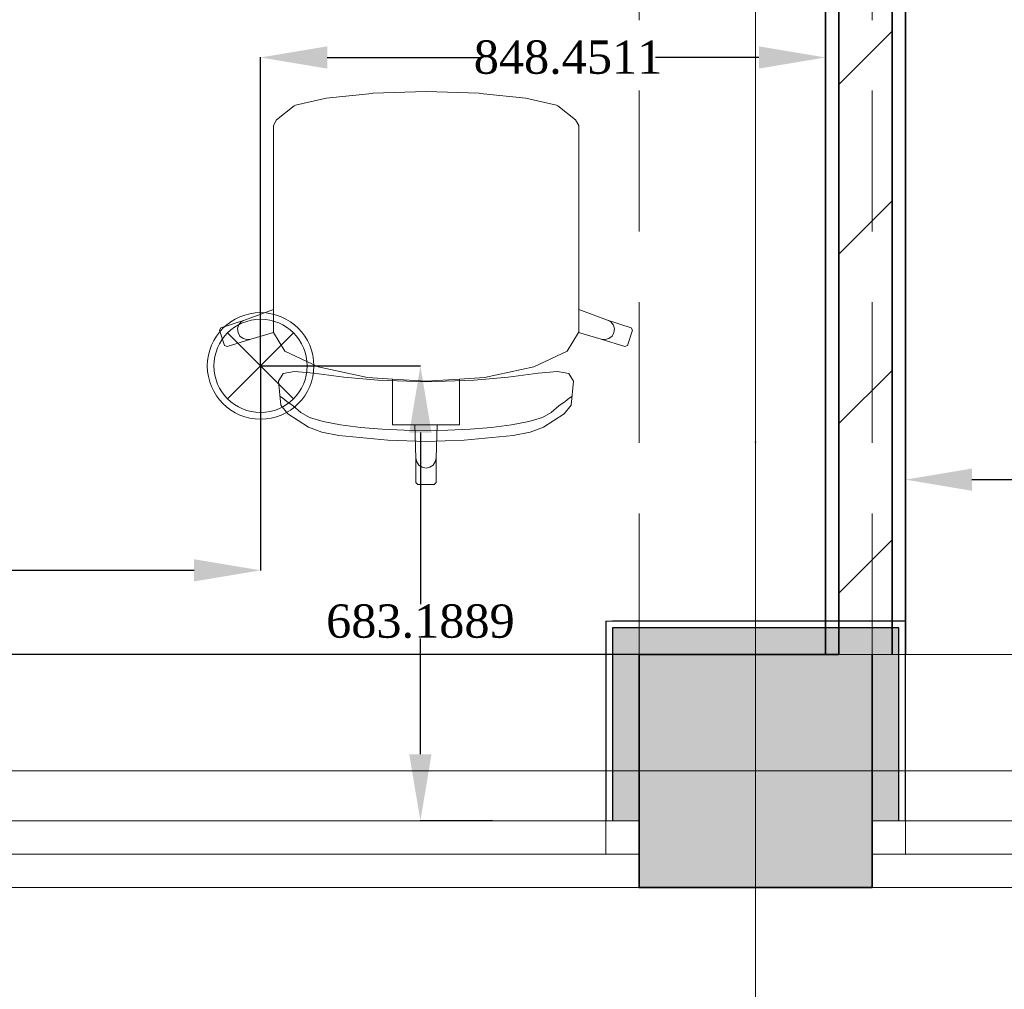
# Model space of a CAD drawing. Header units: inches. Extents: x -78787 to 29484, y -9517 to 23232.
# Tile 58 of 256: x -4774 to -3296, y -6684 to -5229. Entities that reach past the tile are written whole.
import ezdxf
from ezdxf.enums import TextEntityAlignment as Align

# ---------------------------------------------------------------- set-up
doc = ezdxf.new("R2010")
doc.units = ezdxf.units.IN
doc.header["$MEASUREMENT"] = 0
doc.linetypes.add('Dot & Dashed', pattern=[670.277762, 317.5, -176.388889, 0, -176.388874])
doc.linetypes.add('Hidden', pattern=[317.5, 211.666667, -105.833333])
for name, color, linetype in [('- განათება', 7, 'Continuous'), ('- საშტეფცელო როზეტები', 7, 'Continuous'), ('New_Structural - Bearing', 7, 'Continuous'), ('Structural - Bearing', 7, 'Continuous'), ('Structural - Grid', 7, 'Continuous')]:
    doc.layers.add(name, color=color, linetype=linetype)
for name, color, linetype, lineweight in [('Archicad Windows_Pen_No__1', 7, 'Continuous', 13), ('New_2D Drafting - General_Pen_No__2', 8, 'Continuous', 15), ('New_Interior - Furniture _Pen_No__1', 7, 'Continuous', 13), ('New_Structural - Bearing_Pen_No__1', 7, 'Continuous', 13), ('New_Structural - Bearing_Pen_No__6', 5, 'Continuous', 35), ('Structural - Bearing_Pen_No__1', 7, 'Continuous', 13), ('Structural - Bearing_Pen_No__20', 1, 'Continuous', 0), ('Structural - Bearing_Pen_No__27', 7, 'Continuous', 35)]:
    doc.layers.add(name, color=color, linetype=linetype, lineweight=lineweight)
for name, color, linetype, lineweight, true_color in [('New_Interior - Lamp_Pen_No__77', 7, 'Continuous', 20, 0xffeb28), ('New_Structural - Bearing_Pen_No__255', 7, 'Continuous', 13, 0xe8e8e8), ('New_Structural - Bearing_Pen_No__5', 7, 'Continuous', 25, 0x40a5ff), ('New_Structural - Bearing_Pen_No__57', 7, 'Continuous', 25, 0xdcd214), ('Structural - Bearing_Pen_No__102', 7, 'Continuous', 13, 0xcccccc), ('Structural - Bearing_Pen_No__161', 7, 'Continuous', 13, 0x6a6a6a), ('Structural - Bearing_Pen_No__28', 7, 'Continuous', 35, 0xa80f02), ('Structural - Grid_Pen_No__81', 7, 'Continuous', 20, 0x6a6a6a)]:
    doc.layers.add(name, color=color, linetype=linetype, lineweight=lineweight, true_color=true_color)
doc.styles.add('GENERATED_STYLE_2', font='txt')
doc.styles.get("Standard").update_dxf_attribs({"font": 'arial.ttf'})
doc.dimstyles.get("Standard").update_dxf_attribs({"dimtxt": 0.18, "dimasz": 0.18, "dimexe": 0.18, "dimexo": 0.0625, "dimgap": 0.09, "dimtad": 0, "dimtih": 1, "dimtoh": 1, "dimdec": 4, "dimzin": 0, "dimdsep": 46, "dimtxsty": 'Standard', "dimcen": 0.09, "dimadec": 0, "dimazin": 0, "dimtfac": 1, "dimtdec": 4, "dimtofl": 0, "dimtmove": 0, "dimatfit": 3, "dimfxl": 1, "dimtolj": 1, "dimtzin": 0, "dimarcsym": 0})

# ---------------------------------------------------------------- blocks, each defined once
blk = doc.blocks.new('Slab_1', base_point=(-47183.8, 14488))
at = {"layer": 'Structural - Bearing_Pen_No__1', "color": 7, "linetype": 'Continuous', "lineweight": 13, "flags": 128}
blk.add_lwpolyline([(-47183.8, 14488), (1166.2, 14488), (1166.2, 32488), (-317.2, 32488), (-317.2, 39238), (-26465.1, 39238), (-29183.8, 32838), (-47183.8, 32838)], close=True, dxfattribs=at)
blk = doc.blocks.new('Horizontal Multi-Sash Window')
at = {"layer": 'Archicad Windows_Pen_No__1', "color": 7, "linetype": 'Continuous', "lineweight": 13}
for p, q in [((-2825, 0), (2825, 0)), ((-2825, 0), (-2775, 0)), ((-2825, 0), (-2825, -50)), ((-2825, 0), (-2825, -50)), ((-2775, 0), (-2775, -50)), ((-2775, 0), (-991.7, 0)), ((991.7, 0), (2775, 0)), ((2775, -50), (2775, 0)), ((2775, 0), (2825, 0)), ((2825, 0), (2825, -50)), ((2825, 0), (2825, -50)), ((-2775, -50), (-2825, -50)), ((-2825, -50), (-2825, -100)), ((-991.7, -50), (-2775, -50)), ((2775, -50), (991.7, -50)), ((2825, -50), (2775, -50)), ((2825, -50), (2825, -100)), ((-2825, -100), (2825, -100))]:
    blk.add_line(p, q, dxfattribs=at)
blk = doc.blocks.new('Wall_5', base_point=(1166.2, 14488))
at = {"layer": 'Structural - Bearing_Pen_No__27', "color": 7, "linetype": 'Continuous', "lineweight": 35}
for p, q in [((-29183.8, 14588), (-29183.8, 14538)), ((-28833.8, 14588), (-28833.8, 14538)), ((-29183.8, 14538), (-29183.8, 14488)), ((-28833.8, 14538), (-28833.8, 14488))]:
    blk.add_line(p, q, dxfattribs=at)
at = {"layer": 'Archicad Windows_Pen_No__1', "color": 7, "linetype": 'Continuous', "lineweight": 13, "zscale": 1000}
for p in [(-32008.8, 14588), (-26008.8, 14588)]:
    blk.add_blockref('Horizontal Multi-Sash Window', p, dxfattribs=at)
blk = doc.blocks.new('Wall_32', base_point=(-28783.8, 14838))
at = {"layer": 'New_Structural - Bearing_Pen_No__57', "linetype": 'Continuous', "lineweight": 25, "true_color": 0xdcd214}
h = blk.add_hatch(dxfattribs=at)
h.set_pattern_fill('MASONRY_BLOCK', color=52, style=0, pattern_type=2)
h.set_pattern_definition([(45, (0, 0), (-127.2792, 127.2792), [])])
h.paths.add_polyline_path([(-28883.8, 19793), (-28883.8, 14838), (-28803.8, 14838), (-28803.8, 19793)])
at = {"layer": 'New_Structural - Bearing_Pen_No__1', "color": 7, "linetype": 'Continuous', "lineweight": 13, "flags": 128}
for points in [[(-28803.8, 14838), (-28883.8, 14838)], [(-28783.8, 14838), (-28803.8, 14838)]]:
    blk.add_lwpolyline(points, dxfattribs=at)
at = {"layer": 'New_Structural - Bearing_Pen_No__6', "color": 5, "linetype": 'Continuous', "lineweight": 35}
for p, q in [((-28883.8, 19793), (-28883.8, 14838)), ((-28803.8, 14838), (-28803.8, 19793))]:
    blk.add_line(p, q, dxfattribs=at)
at = {"layer": 'New_Structural - Bearing_Pen_No__6', "color": 5, "linetype": 'Continuous', "lineweight": 35, "flags": 128}
for points in [[(-28903.8, 19773), (-28903.8, 14838)], [(-28783.8, 14838), (-28783.8, 18340.3)]]:
    blk.add_lwpolyline(points, dxfattribs=at)
blk = doc.blocks.new('Wall_123', base_point=(-29183.8, 14488))
at = {"layer": 'New_Structural - Bearing_Pen_No__255', "linetype": 'Continuous', "lineweight": 13, "true_color": 0xe8e8e8}
for points in [[(-29223.8, 14878), (-29183.8, 14838), (-29183.8, 14878)], [(-29223.8, 14838), (-29183.8, 14838), (-29223.8, 14878)], [(-29223.8, 14838), (-29223.8, 14588), (-29183.8, 14588), (-29183.8, 14838)]]:
    blk.add_hatch(color=254, dxfattribs=at).paths.add_polyline_path(points)
at = {"layer": 'New_Structural - Bearing_Pen_No__1', "color": 7, "linetype": 'Continuous', "lineweight": 13, "flags": 128}
for points in [[(-29233.8, 14888), (-29223.8, 14888)], [(-29223.8, 14588), (-29233.8, 14588)], [(-29183.8, 14588), (-29223.8, 14588)]]:
    blk.add_lwpolyline(points, dxfattribs=at)
at = {"layer": 'New_Structural - Bearing_Pen_No__5', "color": 161, "linetype": 'Continuous', "lineweight": 25, "true_color": 0x40a5ff}
for p, q in [((-29183.8, 14878), (-29223.8, 14878)), ((-29223.8, 14878), (-29223.8, 14838)), ((-29223.8, 14838), (-29223.8, 14588))]:
    blk.add_line(p, q, dxfattribs=at)
at = {"layer": 'New_Structural - Bearing_Pen_No__5', "color": 161, "linetype": 'Continuous', "lineweight": 25, "true_color": 0x40a5ff, "flags": 128}
blk.add_lwpolyline([(-29233.8, 14888), (-29233.8, 14588)], dxfattribs=at)
blk = doc.blocks.new('Wall_124', base_point=(-29183.8, 14838))
at = {"layer": 'New_Structural - Bearing_Pen_No__255', "linetype": 'Continuous', "lineweight": 13, "true_color": 0xe8e8e8}
for points in [[(-28833.8, 14878), (-29183.8, 14878), (-29183.8, 14838), (-28833.8, 14838)], [(-28833.8, 14838), (-28793.8, 14838), (-28793.8, 14878)], [(-28833.8, 14878), (-28833.8, 14838), (-28793.8, 14878)]]:
    blk.add_hatch(color=254, dxfattribs=at).paths.add_polyline_path(points)
at = {"layer": 'New_Structural - Bearing_Pen_No__1', "color": 7, "linetype": 'Continuous', "lineweight": 13, "flags": 128}
blk.add_lwpolyline([(-28783.8, 14888), (-28783.8, 14878)], dxfattribs=at)
at = {"layer": 'New_Structural - Bearing_Pen_No__5', "color": 161, "linetype": 'Continuous', "lineweight": 25, "true_color": 0x40a5ff}
for p, q in [((-29183.8, 14878), (-29223.8, 14878)), ((-28833.8, 14878), (-29183.8, 14878)), ((-28793.8, 14878), (-28833.8, 14878)), ((-28793.8, 14838), (-28793.8, 14878))]:
    blk.add_line(p, q, dxfattribs=at)
at = {"layer": 'New_Structural - Bearing_Pen_No__5', "color": 161, "linetype": 'Continuous', "lineweight": 25, "true_color": 0x40a5ff, "flags": 128}
blk.add_lwpolyline([(-28783.8, 14888), (-29223.8, 14888)], dxfattribs=at)
blk = doc.blocks.new('Wall_125', base_point=(-28833.8, 14838))
at = {"layer": 'New_Structural - Bearing_Pen_No__255', "linetype": 'Continuous', "lineweight": 13, "true_color": 0xe8e8e8}
blk.add_hatch(color=254, dxfattribs=at).paths.add_polyline_path([(-28833.8, 14838), (-28833.8, 14588), (-28793.8, 14588), (-28793.8, 14838)])
at = {"layer": 'New_Structural - Bearing_Pen_No__1', "color": 7, "linetype": 'Continuous', "lineweight": 13, "flags": 128}
for points in [[(-28833.8, 14588), (-28793.8, 14588)], [(-28793.8, 14588), (-28783.8, 14588)]]:
    blk.add_lwpolyline(points, dxfattribs=at)
at = {"layer": 'New_Structural - Bearing_Pen_No__5', "color": 161, "linetype": 'Continuous', "lineweight": 25, "true_color": 0x40a5ff}
for p, q in [((-28793.8, 14838), (-28793.8, 14878)), ((-28793.8, 14588), (-28793.8, 14838))]:
    blk.add_line(p, q, dxfattribs=at)
at = {"layer": 'New_Structural - Bearing_Pen_No__5', "color": 161, "linetype": 'Continuous', "lineweight": 25, "true_color": 0x40a5ff, "flags": 128}
blk.add_lwpolyline([(-28783.8, 14588), (-28783.8, 14878)], dxfattribs=at)
blk = doc.blocks.new('Column_15', base_point=(-29008.8, 14663))
at = {"layer": 'Structural - Bearing_Pen_No__161', "linetype": 'Continuous', "lineweight": 0, "true_color": 0x6a6a6a}
blk.add_hatch(color=251, dxfattribs=at).paths.add_polyline_path([(-29183.8, 14838), (-29183.8, 14488), (-28833.8, 14488), (-28833.8, 14838), (-28883.8, 14838)])
at = {"layer": 'Structural - Bearing_Pen_No__20', "color": 1, "linetype": 'Continuous', "lineweight": 0}
for p, q in [((-29008.8, 14743), (-29008.8, 14918)), ((-29088.8, 14663), (-29263.8, 14663)), ((-28928.8, 14663), (-28753.8, 14663)), ((-29008.8, 14583), (-29008.8, 14408))]:
    blk.add_line(p, q, dxfattribs=at)
blk.add_point((-29008.8, 14663), dxfattribs=at)
at = {"layer": 'Structural - Bearing_Pen_No__28', "color": 14, "linetype": 'Continuous', "lineweight": 35, "true_color": 0xa80f02, "flags": 128}
blk.add_lwpolyline([(-28883.8, 14838), (-29183.8, 14838), (-29183.8, 14488), (-28833.8, 14488), (-28833.8, 14838)], dxfattribs=at)
blk = doc.blocks.new('Standard grid marker')
at = {"layer": 'Structural - Grid_Pen_No__81', "color": 251, "linetype": 'Continuous', "lineweight": 20, "true_color": 0x6a6a6a}
blk.add_line((1000, 0), (51328.1, 0), dxfattribs=at)
at = {"layer": 'Structural - Grid_Pen_No__81', "color": 251, "lineweight": 20, "true_color": 0x6a6a6a, "style": 'GENERATED_STYLE_2'}
for tag, p in [('AC_MarkerText_1_0', (-100, -144)), ('AC_MarkerText_1_1', (52428.1, -144))]:
    blk.add_attdef(tag, text='', height=100, rotation=180, dxfattribs=at).set_placement(p, align=Align.TOP_CENTER)
blk = doc.blocks.new('Standard grid marker_2')
at = {"layer": 'Structural - Grid_Pen_No__81', "color": 251, "linetype": 'Continuous', "lineweight": 20, "true_color": 0x6a6a6a}
blk.add_line((1000, 0), (27734.9, 0), dxfattribs=at)
at = {"layer": 'Structural - Grid_Pen_No__81', "color": 251, "lineweight": 20, "true_color": 0x6a6a6a, "style": 'GENERATED_STYLE_2'}
for tag, p in [('AC_MarkerText_1_0', (-1.5, -46.7)), ('AC_MarkerText_1_1', (28933.4, -46.7))]:
    blk.add_attdef(tag, text='', height=100, rotation=270, dxfattribs=at).set_placement(p, align=Align.TOP_CENTER)
blk = doc.blocks.new('Office Workstation Solo_2')
at = {"layer": 'New_Interior - Furniture _Pen_No__1', "color": 7, "linetype": 'Continuous', "lineweight": 13}
for p, q in [((-700, -220), (-700, -200)), ((-700, -200), (-500, -200)), ((-633.3, -220), (-633.3, -200)), ((-566.7, -220), (-566.7, -200)), ((-500, -200), (-500, -220)), ((-800, -250), (-740, -220)), ((-460, -220), (-740, -220)), ((-500, -220), (-700, -220)), ((-400, -250), (-460, -220)), ((-800, -280), (-800, -250)), ((-800, -250), (-400, -250)), ((-400, -250), (-400, -280)), ((-400, -280), (-800, -280)), ((-700, -330), (-700, -280)), ((-700, -280), (-500, -280)), ((-500, -280), (-500, -330)), ((-500, -330), (-700, -330)), ((-737.1, -438.5), (-737.1, -419.1)), ((-737.1, -419.1), (-678.3, -419.1)), ((-717.5, -438.5), (-717.5, -419.1)), ((-697.9, -438.5), (-697.9, -419.1)), ((-678.3, -419.1), (-678.3, -438.5)), ((-668.5, -438.5), (-668.5, -419.1)), ((-668.5, -419.1), (-590.2, -419.1)), ((-649, -438.5), (-649, -419.1)), ((-629.4, -438.5), (-629.4, -419.1)), ((-609.8, -438.5), (-609.8, -419.1)), ((-590.2, -419.1), (-590.2, -438.5)), ((-580.4, -438.5), (-580.4, -419.1)), ((-580.4, -419.1), (-502.1, -419.1)), ((-560.8, -438.5), (-560.8, -419.1)), ((-541.2, -438.5), (-541.2, -419.1)), ((-521.7, -438.5), (-521.7, -419.1)), ((-502.1, -419.1), (-502.1, -438.5)), ((-492.3, -438.5), (-492.3, -419.1)), ((-492.3, -419.1), (-414, -419.1)), ((-472.7, -438.5), (-472.7, -419.1)), ((-453.1, -438.5), (-453.1, -419.1)), ((-433.5, -438.5), (-433.5, -419.1)), ((-414, -419.1), (-414, -438.5)), ((-394.4, -438.5), (-394.4, -419.1)), ((-394.4, -419.1), (-374.8, -419.1)), ((-374.8, -419.1), (-374.8, -438.5)), ((-678.3, -438.5), (-737.1, -438.5)), ((-590.2, -438.5), (-668.5, -438.5)), ((-502.1, -438.5), (-580.4, -438.5)), ((-414, -438.5), (-492.3, -438.5)), ((-374.8, -438.5), (-394.4, -438.5)), ((-825.2, -545.2), (-825.2, -448.2)), ((-825.2, -448.2), (-746.9, -448.2)), ((-805.6, -545.2), (-805.6, -448.2)), ((-786, -545.2), (-786, -448.2)), ((-766.5, -525.8), (-766.5, -448.2)), ((-746.9, -448.2), (-746.9, -545.2)), ((-737.1, -487), (-737.1, -448.2)), ((-737.1, -448.2), (-678.3, -448.2)), ((-717.5, -487), (-717.5, -448.2)), ((-697.9, -487), (-697.9, -448.2)), ((-678.3, -448.2), (-678.3, -487)), ((-668.5, -545.2), (-668.5, -448.2)), ((-668.5, -448.2), (-374.8, -448.2)), ((-629.4, -467.6), (-629.4, -448.2)), ((-609.8, -467.6), (-609.8, -448.2)), ((-590.2, -467.6), (-590.2, -448.2)), ((-570.6, -467.6), (-570.6, -448.2)), ((-551, -467.6), (-551, -448.2)), ((-531.5, -467.6), (-531.5, -448.2)), ((-511.9, -467.6), (-511.9, -448.2)), ((-492.3, -467.6), (-492.3, -448.2)), ((-472.7, -467.6), (-472.7, -448.2)), ((-453.1, -467.6), (-453.1, -448.2)), ((-433.5, -467.6), (-433.5, -448.2)), ((-414, -467.6), (-414, -448.2)), ((-394.4, -467.6), (-394.4, -448.2)), ((-374.8, -448.2), (-374.8, -545.2)), ((-746.9, -467.6), (-825.2, -467.6)), ((-678.3, -467.6), (-737.1, -467.6)), ((-374.8, -467.6), (-668.5, -467.6)), ((-639.2, -487), (-639.2, -467.6)), ((-619.6, -487), (-619.6, -467.6)), ((-600, -487), (-600, -467.6)), ((-580.4, -487), (-580.4, -467.6)), ((-560.8, -487), (-560.8, -467.6)), ((-541.2, -487), (-541.2, -467.6)), ((-521.7, -487), (-521.7, -467.6)), ((-502.1, -487), (-502.1, -467.6)), ((-482.5, -487), (-482.5, -467.6)), ((-462.9, -487), (-462.9, -467.6)), ((-443.3, -487), (-443.3, -467.6)), ((-423.8, -487), (-423.8, -467.6)), ((-404.2, -487), (-404.2, -467.6)), ((-746.9, -487), (-805.6, -487)), ((-678.3, -487), (-737.1, -487)), ((-374.8, -487), (-644.1, -487)), ((-644.1, -506.4), (-644.1, -487)), ((-624.5, -506.4), (-624.5, -487)), ((-604.9, -506.4), (-604.9, -487)), ((-585.3, -506.4), (-585.3, -487)), ((-565.7, -506.4), (-565.7, -487)), ((-546.1, -506.4), (-546.1, -487)), ((-526.6, -506.4), (-526.6, -487)), ((-507, -506.4), (-507, -487)), ((-487.4, -506.4), (-487.4, -487)), ((-467.8, -506.4), (-467.8, -487)), ((-448.2, -506.4), (-448.2, -487)), ((-428.6, -506.4), (-428.6, -487)), ((-409.1, -506.4), (-409.1, -487)), ((-746.9, -506.4), (-825.2, -506.4)), ((-717.5, -525.8), (-717.5, -506.4)), ((-717.5, -506.4), (-697.9, -506.4)), ((-697.9, -506.4), (-697.9, -525.8)), ((-374.8, -506.4), (-668.5, -506.4)), ((-614.7, -525.8), (-614.7, -506.4)), ((-595.1, -525.8), (-595.1, -506.4)), ((-575.5, -525.8), (-575.5, -506.4)), ((-555.9, -525.8), (-555.9, -506.4)), ((-536.4, -525.8), (-536.4, -506.4)), ((-516.8, -525.8), (-516.8, -506.4)), ((-497.2, -525.8), (-497.2, -506.4)), ((-477.6, -525.8), (-477.6, -506.4)), ((-458, -525.8), (-458, -506.4)), ((-438.4, -525.8), (-438.4, -506.4)), ((-418.9, -525.8), (-418.9, -506.4)), ((-399.3, -525.8), (-399.3, -506.4)), ((-746.9, -525.8), (-805.6, -525.8)), ((-737.1, -545.2), (-737.1, -525.8)), ((-737.1, -525.8), (-717.5, -525.8)), ((-717.5, -545.2), (-717.5, -525.8)), ((-697.9, -525.8), (-717.5, -525.8)), ((-697.9, -525.8), (-678.3, -525.8)), ((-697.9, -545.2), (-697.9, -525.8)), ((-678.3, -525.8), (-678.3, -545.2)), ((-374.8, -525.8), (-668.5, -525.8)), ((-634.3, -545.2), (-634.3, -525.8)), ((-609.8, -545.2), (-609.8, -525.8)), ((-585.3, -545.2), (-585.3, -525.8)), ((-560.8, -545.2), (-560.8, -525.8)), ((-453.1, -545.2), (-453.1, -525.8)), ((-431.1, -545.2), (-431.1, -525.8)), ((-409.1, -545.2), (-409.1, -525.8)), ((-746.9, -545.2), (-825.2, -545.2)), ((-678.3, -545.2), (-737.1, -545.2)), ((-374.8, -545.2), (-668.5, -545.2)), ((-681.1, -807.6), (-749.9, -814.7)), ((-680, -807.5), (-681.1, -807.6)), ((-600, -805), (-680, -807.5)), ((-600, -805), (-520, -807.5)), ((-520, -807.5), (-518.9, -807.6)), ((-518.9, -807.6), (-450.1, -814.7)), ((-797.9, -826.3), (-824.7, -847.4)), ((-795.8, -825.4), (-797.9, -826.3)), ((-749.9, -814.7), (-795.8, -825.4)), ((-450.1, -814.7), (-404.2, -825.4)), ((-404.2, -825.4), (-402.1, -826.3)), ((-402.1, -826.3), (-375.3, -847.4)), ((-824.7, -847.4), (-829.3, -856)), ((-829.3, -856), (-829.3, -887.1)), ((-375.3, -847.4), (-370.7, -856)), ((-370.7, -856), (-370.7, -887.1)), ((-829.3, -887.1), (-829.3, -923.2)), ((-370.7, -887.1), (-370.7, -923.2)), ((-829.3, -923.2), (-829.3, -1132.3)), ((-370.7, -923.2), (-370.7, -1132.3)), ((-829.3, -1132.3), (-872.6, -1148)), ((-829.3, -1166.5), (-829.3, -1132.3)), ((-370.7, -1166.5), (-370.7, -1132.3)), ((-370.7, -1132.3), (-327.4, -1148)), ((-872.6, -1148), (-908.1, -1159.4)), ((-877.8, -1150.8), (-881.4, -1155.4)), ((-872.6, -1148), (-877.8, -1150.8)), ((-327.4, -1148), (-322.2, -1150.8)), ((-327.4, -1148), (-291.9, -1159.4)), ((-322.2, -1150.8), (-318.6, -1155.4)), ((-908.1, -1159.4), (-910, -1163.1)), ((-910, -1163.1), (-902.5, -1185.9)), ((-881.4, -1155.4), (-883, -1161)), ((-883, -1161), (-882.3, -1166.8)), ((-882.3, -1166.8), (-879.5, -1171.9)), ((-863.3, -1176.4), (-829.2, -1166.7)), ((-829.3, -1166.5), (-829.2, -1166.7)), ((-829.2, -1166.7), (-811.8, -1194.6)), ((-370.8, -1166.7), (-388.2, -1194.6)), ((-370.7, -1166.5), (-370.8, -1166.7)), ((-336.7, -1176.4), (-370.8, -1166.7)), ((-317.7, -1166.8), (-320.5, -1171.9)), ((-318.6, -1155.4), (-317, -1161)), ((-317, -1161), (-317.7, -1166.8)), ((-290, -1163.1), (-297.5, -1185.9)), ((-291.9, -1159.4), (-290, -1163.1)), ((-898.7, -1187.8), (-863.3, -1176.4)), ((-879.5, -1171.9), (-874.8, -1175.5)), ((-874.8, -1175.5), (-869.2, -1177.1)), ((-869.2, -1177.1), (-863.3, -1176.4)), ((-330.8, -1177.1), (-336.7, -1176.4)), ((-301.3, -1187.8), (-336.7, -1176.4)), ((-325.2, -1175.5), (-330.8, -1177.1)), ((-320.5, -1171.9), (-325.2, -1175.5)), ((-902.5, -1185.9), (-898.7, -1187.8)), ((-811.8, -1194.6), (-762.1, -1218.4)), ((-388.2, -1194.6), (-437.9, -1218.4)), ((-297.5, -1185.9), (-301.3, -1187.8)), ((-797.5, -1225.1), (-814.7, -1228.1)), ((-768.5, -1227.7), (-797.5, -1225.1)), ((-762.1, -1218.4), (-687.7, -1234.2)), ((-437.9, -1218.4), (-512.3, -1234.2)), ((-431.5, -1227.7), (-402.5, -1225.1)), ((-402.5, -1225.1), (-385.3, -1228.1)), ((-814.7, -1228.1), (-821.4, -1239.7)), ((-821.4, -1239.7), (-818.1, -1275.8)), ((-723.2, -1233.5), (-768.5, -1227.7)), ((-672.3, -1238.2), (-723.2, -1233.5)), ((-687.7, -1234.2), (-650.3, -1236.6)), ((-600, -1240.5), (-672.3, -1238.2)), ((-650.3, -1236.6), (-600, -1239.8)), ((-650.3, -1236.6), (-650.3, -1275.3)), ((-549.7, -1236.6), (-600, -1239.8)), ((-600, -1240.5), (-527.7, -1238.2)), ((-512.3, -1234.2), (-549.7, -1236.6)), ((-549.7, -1236.6), (-549.7, -1275.3)), ((-527.7, -1238.2), (-476.8, -1233.5)), ((-476.8, -1233.5), (-431.5, -1227.7)), ((-385.3, -1228.1), (-378.6, -1239.7)), ((-378.6, -1239.7), (-381.9, -1275.8)), ((-815, -1265.2), (-818.8, -1262.6)), ((-808.8, -1270.4), (-815, -1265.2)), ((-799.7, -1276.5), (-808.8, -1270.4)), ((-400.3, -1276.5), (-391.2, -1270.4)), ((-391.2, -1270.4), (-385, -1265.2)), ((-385, -1265.2), (-381.2, -1262.6)), ((-818.1, -1275.8), (-807.6, -1289)), ((-788, -1286.6), (-799.7, -1276.5)), ((-650.3, -1275.3), (-650.3, -1305.3)), ((-549.7, -1275.3), (-549.7, -1305.3)), ((-412, -1286.6), (-400.3, -1276.5)), ((-381.9, -1275.8), (-392.4, -1289)), ((-807.6, -1289), (-776.5, -1309)), ((-774.8, -1294.3), (-788, -1286.6)), ((-754.5, -1300.5), (-774.8, -1294.3)), ((-728.5, -1305.5), (-754.5, -1300.5)), ((-471.5, -1305.5), (-445.5, -1300.5)), ((-445.5, -1300.5), (-425.2, -1294.3)), ((-425.2, -1294.3), (-412, -1286.6)), ((-392.4, -1289), (-423.5, -1309)), ((-776.5, -1309), (-756.6, -1316.3)), ((-698.5, -1309.2), (-728.5, -1305.5)), ((-666.1, -1311.7), (-698.5, -1309.2)), ((-632.7, -1313.2), (-666.1, -1311.7)), ((-650.3, -1305.3), (-616.9, -1305.3)), ((-600, -1313.6), (-632.7, -1313.2)), ((-616.9, -1305.3), (-600, -1305.3)), ((-616.9, -1305.3), (-615.1, -1355.1)), ((-583.1, -1305.3), (-600, -1305.3)), ((-600, -1313.6), (-567.3, -1313.2)), ((-583.1, -1305.3), (-584.9, -1355.1)), ((-549.7, -1305.3), (-583.1, -1305.3)), ((-567.3, -1313.2), (-533.9, -1311.7)), ((-533.9, -1311.7), (-501.5, -1309.2)), ((-501.5, -1309.2), (-471.5, -1305.5)), ((-423.5, -1309), (-443.4, -1316.3)), ((-756.6, -1316.3), (-730.7, -1321.1)), ((-730.7, -1321.1), (-657.5, -1328.1)), ((-657.5, -1328.1), (-600, -1330.2)), ((-542.5, -1328.1), (-600, -1330.2)), ((-469.3, -1321.1), (-542.5, -1328.1)), ((-443.4, -1316.3), (-469.3, -1321.1)), ((-615.1, -1355.1), (-613.9, -1360.8)), ((-615.1, -1355.1), (-615.1, -1392)), ((-584.9, -1355.1), (-586.1, -1360.8)), ((-584.9, -1355.1), (-584.9, -1392)), ((-613.9, -1360.8), (-610.7, -1365.7)), ((-610.7, -1365.7), (-605.8, -1368.9)), ((-605.8, -1368.9), (-600, -1370.1)), ((-594.2, -1368.9), (-600, -1370.1)), ((-589.3, -1365.7), (-594.2, -1368.9)), ((-586.1, -1360.8), (-589.3, -1365.7)), ((-615.1, -1392), (-612.1, -1395)), ((-612.1, -1395), (-600, -1395)), ((-587.9, -1395), (-600, -1395)), ((-584.9, -1392), (-587.9, -1395))]:
    blk.add_line(p, q, dxfattribs=at)
at = {"layer": 'New_Interior - Furniture _Pen_No__1', "color": 7, "linetype": 'Continuous', "lineweight": 13, "flags": 128}
for points in [[(0, 0), (-1200, 0), (-1200, -600), (0, -600)], [(-365, -380), (-365, -550), (-835, -550), (-835, -380)]]:
    blk.add_lwpolyline(points, close=True, dxfattribs=at)
blk = doc.blocks.new('Beam_6', base_point=(-29008.8, 14663))
at = {"layer": 'Structural - Bearing_Pen_No__102', "color": 254, "linetype": 'Dot & Dashed', "lineweight": 13, "true_color": 0xcccccc}
blk.add_line((-29008.8, 14663), (-29008.8, 32663), dxfattribs=at)
at = {"layer": 'Structural - Bearing_Pen_No__102', "color": 254, "linetype": 'Hidden', "lineweight": 13, "true_color": 0xcccccc}
for p, q in [((-29183.8, 14838), (-29183.8, 20488)), ((-28833.8, 14838), (-28833.8, 20488))]:
    blk.add_line(p, q, dxfattribs=at)
blk = doc.blocks.new('Beam_10', base_point=(-47008.8, 14663))
at = {"layer": 'Structural - Bearing_Pen_No__102', "color": 254, "linetype": 'Hidden', "lineweight": 13, "true_color": 0xcccccc}
for p, q in [((-34833.8, 14838), (-29183.8, 14838)), ((-28833.8, 14838), (-23183.8, 14838)), ((-47183.8, 14488), (1166.2, 14488))]:
    blk.add_line(p, q, dxfattribs=at)
at = {"layer": 'Structural - Bearing_Pen_No__102', "color": 254, "linetype": 'Dot & Dashed', "lineweight": 13, "true_color": 0xcccccc}
blk.add_line((-47008.8, 14663), (991.2, 14663), dxfattribs=at)
blk = doc.blocks.new('Recessed Spot')
at = {"layer": 'New_Interior - Lamp_Pen_No__77', "color": 2, "linetype": 'Continuous', "lineweight": 20, "true_color": 0xffeb28}
for q in [(-49.5, 49.5), (49.5, 49.5), (-49.5, -49.5), (49.5, -49.5)]:
    blk.add_line((0, 0), q, dxfattribs=at)
at = {"layer": 'New_Interior - Lamp_Pen_No__77', "color": 2, "linetype": 'Continuous', "lineweight": 20, "true_color": 0xffeb28, "flags": 128}
blk.add_lwpolyline([(80, 0, 1), (-80, 0, 1)], format="xyb", close=True, dxfattribs=at)
at = {"layer": 'New_Interior - Lamp_Pen_No__77', "color": 2, "linetype": 'Continuous', "lineweight": 20, "true_color": 0xffeb28}
blk.add_circle((0, 0), 70, dxfattribs=at)
blk = doc.blocks.new('*D688')
at = {"layer": '- განათება', "color": 0, "lineweight": -2, "transparency": 16777216}
for p, q in [((-4412.5, -5748.4), (-4412.5, -5285.1)), ((-4312.5, -5285.3), (-4081.9, -5285.3)), ((-3664.1, -5285.3), (-3819.6, -5285.3)), ((-3564.1, -5549.7), (-3564.1, -5285.1))]:
    blk.add_line(p, q, dxfattribs=at)
at = {"layer": '- განათება', "color": 0, "transparency": 16777216}
for points in [[(-4312.5, -5268.6), (-4312.5, -5302), (-4412.5, -5285.3)], [(-3664.1, -5268.6), (-3664.1, -5302), (-3564.1, -5285.3)]]:
    blk.add_solid(points, dxfattribs=at)
at = {"layer": 'Defpoints', "color": 0, "transparency": 16777216}
for p in [(-4412.5, -5285.3), (-3564.1, -5549.8), (-4412.5, -5748.5)]:
    blk.add_point(p, dxfattribs=at)
at = {"layer": '- განათება', "color": 0, "transparency": 16777216, "insert": (-3950.8, -5285.3), "char_height": 50, "attachment_point": 5}
blk.add_mtext('\\A1;{\\fSylfaen|b0|i0|c0|p18;848.4511}', dxfattribs=at)
blk = doc.blocks.new('*D689')
at = {"layer": '- განათება', "color": 0, "lineweight": -2, "transparency": 16777216}
for p, q in [((-4412.5, -5748.5), (-4172.3, -5748.5)), ((-4172.5, -5848.5), (-4172.5, -6106.4)), ((-4172.5, -6331.6), (-4172.5, -6157.8)), ((-4064.1, -6431.6), (-4172.7, -6431.6))]:
    blk.add_line(p, q, dxfattribs=at)
at = {"layer": '- განათება', "color": 0, "transparency": 16777216}
for points in [[(-4189.2, -5848.5), (-4155.8, -5848.5), (-4172.5, -5748.5)], [(-4189.2, -6331.6), (-4155.8, -6331.6), (-4172.5, -6431.6)]]:
    blk.add_solid(points, dxfattribs=at)
at = {"layer": 'Defpoints', "color": 0, "transparency": 16777216}
for p in [(-4412.5, -5748.5), (-4172.5, -5748.5), (-4064.1, -6431.6)]:
    blk.add_point(p, dxfattribs=at)
at = {"layer": '- განათება', "color": 0, "transparency": 16777216, "insert": (-4172.5, -6132.1), "char_height": 50, "attachment_point": 5}
blk.add_mtext('\\A1;{\\fSylfaen|b0|i0|c0|p18;683.1889}', dxfattribs=at)
blk = doc.blocks.new('*D695')
at = {"layer": '- განათება', "color": 0, "lineweight": -2, "transparency": 16777216}
for p, q in [((-5841.3, -5748.5), (-5841.3, -6055.6)), ((-4412.5, -5748.5), (-4412.5, -6055.6)), ((-5741.3, -6055.4), (-5323.8, -6055.4)), ((-4512.5, -6055.4), (-5024.8, -6055.4))]:
    blk.add_line(p, q, dxfattribs=at)
at = {"layer": '- განათება', "color": 0, "transparency": 16777216}
for points in [[(-5741.3, -6038.7), (-5741.3, -6072.1), (-5841.3, -6055.4)], [(-4512.5, -6038.7), (-4512.5, -6072.1), (-4412.5, -6055.4)]]:
    blk.add_solid(points, dxfattribs=at)
at = {"layer": 'Defpoints', "color": 0, "transparency": 16777216}
for p in [(-5841.3, -5748.5), (-4412.5, -5748.5), (-4412.5, -6055.4)]:
    blk.add_point(p, dxfattribs=at)
at = {"layer": '- განათება', "color": 0, "transparency": 16777216, "insert": (-5174.3, -6055.4), "char_height": 50, "attachment_point": 5}
blk.add_mtext('\\A1;{\\fSylfaen|b0|i0|c0|p18;1428.8088}', dxfattribs=at)
blk = doc.blocks.new('*D714')
at = {"layer": '- განათება', "color": 0, "lineweight": -2, "transparency": 16777216}
for p, q in [((-2868, -5736.7), (-2868, -5919.4)), ((-3444.1, -6210.6), (-3444.1, -5919.1)), ((-3344.1, -5919.2), (-3251.3, -5919.2)), ((-2968, -5919.2), (-2982.9, -5919.2))]:
    blk.add_line(p, q, dxfattribs=at)
at = {"layer": '- განათება', "color": 0, "transparency": 16777216}
for points in [[(-3344.1, -5902.6), (-3344.1, -5935.9), (-3444.1, -5919.2)], [(-2968, -5902.6), (-2968, -5935.9), (-2868, -5919.2)]]:
    blk.add_solid(points, dxfattribs=at)
at = {"layer": 'Defpoints', "color": 0, "transparency": 16777216}
for p in [(-2868, -5736.6), (-3444.1, -5919.2), (-3444.1, -6210.6)]:
    blk.add_point(p, dxfattribs=at)
at = {"layer": '- განათება', "color": 0, "transparency": 16777216, "insert": (-3117.1, -5919.2), "char_height": 50, "attachment_point": 5}
blk.add_mtext('\\A1;{\\fSylfaen|b0|i0|c0|p18;576.1100}', dxfattribs=at)
blk = doc.blocks.new('*D1330')
at = {"layer": '- საშტეფცელო როზეტები', "color": 0, "lineweight": -2, "transparency": 16777216}
for p, q in [((-4508.5, -4531.6), (-5221.9, -4531.6)), ((-5221.7, -4631.6), (-5221.7, -5463)), ((-5221.7, -6081.6), (-5221.7, -5514.4)), ((-3844.1, -6181.6), (-5221.9, -6181.6))]:
    blk.add_line(p, q, dxfattribs=at)
at = {"layer": '- საშტეფცელო როზეტები', "color": 0, "transparency": 16777216}
for points in [[(-5238.4, -4631.6), (-5205, -4631.6), (-5221.7, -4531.6)], [(-5238.4, -6081.6), (-5205, -6081.6), (-5221.7, -6181.6)]]:
    blk.add_solid(points, dxfattribs=at)
at = {"layer": 'Defpoints', "color": 0, "transparency": 16777216}
for p in [(-5221.7, -4531.6), (-4508.4, -4531.6), (-3844.1, -6181.6)]:
    blk.add_point(p, dxfattribs=at)
at = {"layer": '- საშტეფცელო როზეტები', "color": 0, "transparency": 16777216, "insert": (-5221.7, -5488.7), "char_height": 50, "attachment_point": 5}
blk.add_mtext('\\A1;{\\fSylfaen|b0|i0|c0|p18;1650.0000}', dxfattribs=at)

msp = doc.modelspace()

# ---------------------------------------------------------------- linework, layer by layer
at = {"layer": 'New_2D Drafting - General_Pen_No__2', "color": 8, "linetype": 'Continuous', "lineweight": 15, "flags": 128}
msp.add_lwpolyline([(27781.76404, -7816.57065), (27781.76404, 17918.35514), (26505.93152, 17918.35514), (26505.93152, -6531.64486), (-21544.06848, -6531.64486), (-21544.06848, -7816.57065)], close=True, dxfattribs=at)

# ---------------------------------------------------------------- block references
at = {"layer": '- განათება', "color": 2, "linetype": 'Continuous', "lineweight": 20, "true_color": 0xffeb28, "zscale": 1000}
msp.add_blockref('Recessed Spot', (-4412.51954, -5748.45592), dxfattribs=at)
at = {"layer": 'New_Interior - Furniture _Pen_No__1', "color": 7, "linetype": 'Continuous', "lineweight": 13, "xscale": -1, "zscale": 1000}
msp.add_blockref('Office Workstation Solo_2', (-4764.06848, -4531.64486), dxfattribs=at)
at = {"layer": 'New_Structural - Bearing', "color": 7, "lineweight": 35}
for name, p in [('Wall_32', (-3444.06848, -6181.64486)), ('Wall_123', (-3844.06848, -6531.64486)), ('Wall_124', (-3844.06848, -6181.64486)), ('Wall_125', (-3494.06848, -6181.64486))]:
    msp.add_blockref(name, p, dxfattribs=at)
at = {"layer": 'Structural - Bearing', "color": 7, "linetype": 'Continuous', "lineweight": 13}
msp.add_blockref('Slab_1', (-21844.06848, -6531.64486), dxfattribs=at)
at = {"layer": 'Structural - Bearing', "color": 254, "lineweight": 13, "true_color": 0xcccccc}
for name, p in [('Beam_6', (-3669.06848, -6356.64486)), ('Beam_10', (-21669.06848, -6356.64486))]:
    msp.add_blockref(name, p, dxfattribs=at)
at = {"layer": 'Structural - Bearing', "color": 14, "lineweight": 35, "true_color": 0xa80f02}
msp.add_blockref('Column_15', (-3669.06848, -6356.64486), dxfattribs=at)
at = {"layer": 'Structural - Bearing', "color": 7, "lineweight": 35}
msp.add_blockref('Wall_5', (26505.93152, -6531.64486), dxfattribs=at)
at = {"layer": 'Structural - Grid', "color": 8, "linetype": 'Continuous', "lineweight": 15, "zscale": 1000}
for name, p, rotation in [('Standard grid marker_2', (-3669.06848, -9316.57065), 90), ('Standard grid marker', (29284.00379, -6356.64486), 180)]:
    msp.add_blockref(name, p, dxfattribs=dict(at, rotation=rotation))

# ---------------------------------------------------------------- dimensions: what is measured, and where the dimension line sits
at = {"layer": '- განათება', "color": 1}
for base, p1, p2, angle, picture, middle in [((-4412.51954, -5285.31106), (-3564.06848, -5549.81106), (-4412.51954, -5748.45592), 180, '*D688', (-3950.75268, -5285.31106)), ((-3444.06848, -5919.24508), (-2867.95846, -5736.63867), (-3444.06848, -6210.62508), 180, '*D714', (-3117.11038, -5919.24508)), ((-4172.5, -5748.45592), (-4064.07314, -6431.64486), (-4412.51954, -5748.45592), 90, '*D689', (-4172.5, -6132.08259))]:
    dim = msp.add_linear_dim(base=base, p1=p1, p2=p2, angle=angle, text='{\\fSylfaen|b0|i0|c0|p18;<>}', dimstyle='Standard', override={"dimtxt": 50, "dimasz": 100}, dxfattribs=at)
    dim.commit()
    dim.dimension.update_dxf_attribs({"geometry": picture, "text_midpoint": middle, "dimtype": 160})
dim = msp.add_linear_dim(base=(-4412.51954, -6055.41185), p1=(-5841.32836, -5748.45592), p2=(-4412.51954, -5748.45592), text='{\\fSylfaen|b0|i0|c0|p18;<>}', dimstyle='Standard', override={"dimtxt": 50, "dimasz": 100}, dxfattribs=at)
dim.commit()
dim.dimension.update_dxf_attribs({"geometry": '*D695', "text_midpoint": (-5174.31942, -6055.41185), "dimtype": 160})
at = {"layer": '- საშტეფცელო როზეტები', "color": 1}
dim = msp.add_linear_dim(base=(-5221.71223, -4531.64486), p1=(-3844.0685, -6181.64487), p2=(-4508.39264, -4531.64486), angle=90, text='{\\fSylfaen|b0|i0|c0|p18;<>}', dimstyle='Standard', override={"dimtxt": 50, "dimasz": 100}, dxfattribs=at)
dim.commit()
dim.dimension.update_dxf_attribs({"geometry": '*D1330', "text_midpoint": (-5221.71223, -5488.68841), "dimtype": 160})

doc.saveas('drawing.dxf')
